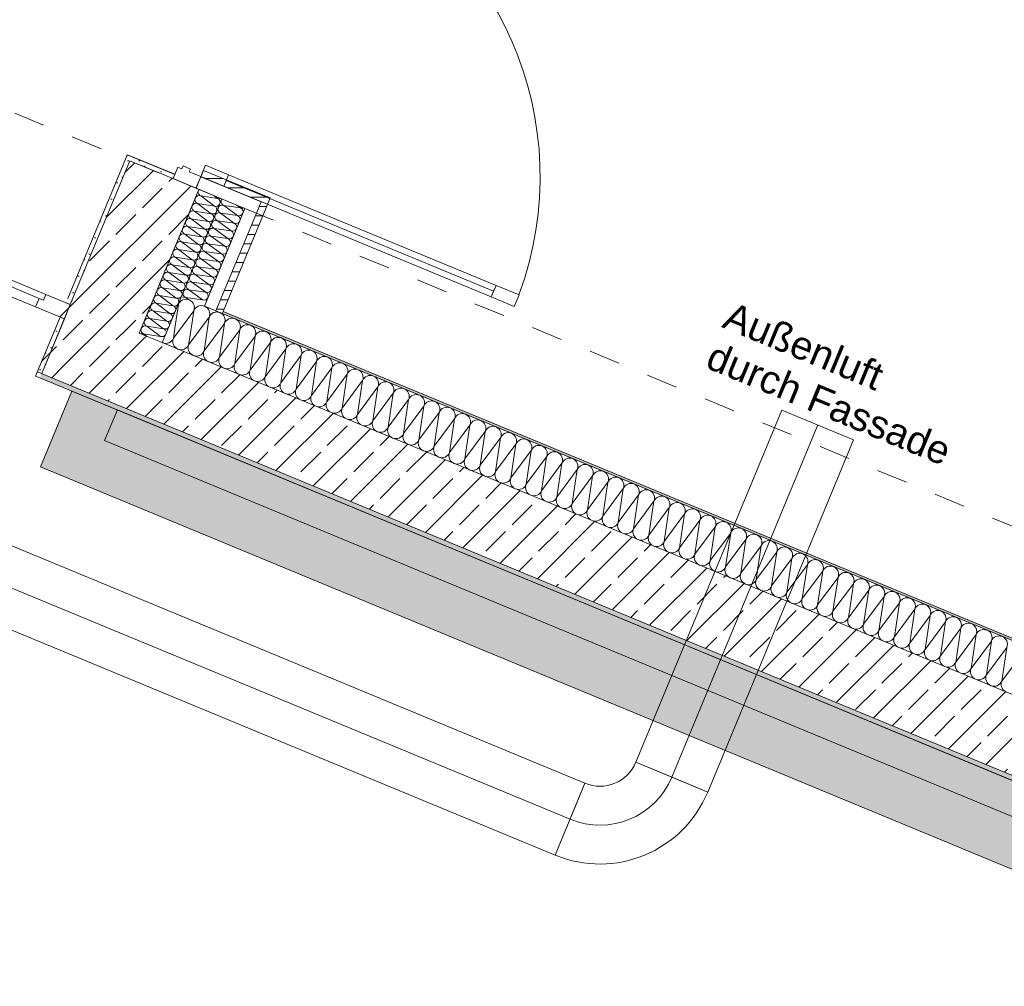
# Model space of a CAD drawing. Header units: metres. Extents: x -79 to 740, y -195 to 69.
# Tile 37 of 200: x 6.78 to 9.94, y -1.19 to 1.92. Entities that reach past the tile are written whole.
import ezdxf

# ---------------------------------------------------------------- set-up
doc = ezdxf.new("R2010")
doc.units = ezdxf.units.M
doc.header["$MEASUREMENT"] = 0
doc.linetypes.add('Strichlinie_ eng', pattern=[0.115, 0.075, -0.04])
doc.linetypes.add('STRICHPUNKT2', pattern=[12.7, 6.35, -3.175, 0, -3.175])
for name, color, linetype in [('70 Lüftung', 7, 'Continuous'), ('Neubau_10 Wand außen', 7, 'Continuous'), ('Neubau_30 Dach', 7, 'Continuous'), ('Neubau_50 Möblierung', 7, 'Continuous')]:
    doc.layers.add(name, color=color, linetype=linetype)
doc.styles.add('ERSTELLTER_STIL_3', font='arial.ttf')
pattern_1 = [(0, (0, 0), (0, 0.03), [])]
pattern_2 = [(45, (0, 0), (-0.01767767, 0.01767767), [0, -0.025])]
pattern_3 = [(45, (0, 0), (-0.0848528, 0.0848528), []), (45, (-0.04243, 0.04243), (-0.0848528, 0.0848528), [0.09, -0.03])]

# ---------------------------------------------------------------- blocks, each defined once
blk = doc.blocks.new('*X89')
at = {"layer": 'Neubau_10 Wand außen', "color": 8, "linetype": 'Continuous', "lineweight": 9}
for q in [(7.2067, 0.9058), (7.2184, 0.9098)]:
    blk.add_line((7.2281, 0.9027), q, dxfattribs=at)
for centre, start, end in [((7.2332, 0.915), 18.8291, 67.5), ((7.2332, 0.915), 247.5, 337.5), ((7.223, 0.8903), 324.6587, 337.5)]:
    blk.add_arc(centre, 0.0133, start, end, dxfattribs=at)
blk = doc.blocks.new('*X90')
at = {"layer": 'Neubau_10 Wand außen', "color": 8, "linetype": 'Continuous', "lineweight": 9}
for p, q in [((7.4652, 1.2662), (7.4211, 1.299)), ((7.4755, 1.2909), (7.4211, 1.299)), ((7.4755, 1.2909), (7.4313, 1.3236)), ((7.4857, 1.3155), (7.4313, 1.3236)), ((7.4857, 1.3155), (7.4734, 1.3246)), ((7.455, 1.2416), (7.4109, 1.2743)), ((7.4652, 1.2662), (7.4109, 1.2743)), ((7.4448, 1.217), (7.4007, 1.2497)), ((7.455, 1.2416), (7.4007, 1.2497)), ((7.4346, 1.1923), (7.3905, 1.225)), ((7.4448, 1.217), (7.3905, 1.225)), ((7.4142, 1.143), (7.3701, 1.1758)), ((7.4244, 1.1677), (7.3701, 1.1758)), ((7.4244, 1.1677), (7.3803, 1.2004)), ((7.4346, 1.1923), (7.3803, 1.2004)), ((7.404, 1.1184), (7.3598, 1.1511)), ((7.4142, 1.143), (7.3598, 1.1511)), ((7.3938, 1.0938), (7.3496, 1.1265)), ((7.404, 1.1184), (7.3496, 1.1265)), ((7.3734, 1.0445), (7.3292, 1.0772)), ((7.3836, 1.0691), (7.3292, 1.0772)), ((7.3836, 1.0691), (7.3394, 1.1019)), ((7.3938, 1.0938), (7.3394, 1.1019)), ((7.3632, 1.0199), (7.319, 1.0526)), ((7.3734, 1.0445), (7.319, 1.0526)), ((7.3186, 1.0207), (7.3088, 1.0279)), ((7.3632, 1.0199), (7.3088, 1.0279))]:
    blk.add_line(p, q, dxfattribs=at)
for centre, start, end in [((7.4364, 1.3359), 157.5, 247.5), ((7.4364, 1.3359), 141.3742, 157.5), ((7.416, 1.2866), 67.5, 157.5), ((7.4262, 1.3113), 157.5, 247.5), ((7.4262, 1.3113), 67.5, 157.5), ((7.4806, 1.3032), 247.5, 337.5), ((7.4908, 1.3278), 247.5, 291.2593), ((7.4806, 1.3032), 337.5, 67.5), ((7.4058, 1.262), 157.5, 247.5), ((7.4058, 1.262), 67.5, 157.5), ((7.416, 1.2866), 157.5, 247.5), ((7.4704, 1.2785), 247.5, 337.5), ((7.4601, 1.2539), 337.5, 67.5), ((7.4704, 1.2785), 337.5, 67.5), ((7.3956, 1.2374), 157.5, 247.5), ((7.3956, 1.2374), 67.5, 157.5), ((7.4601, 1.2539), 247.5, 337.5), ((7.4499, 1.2293), 337.5, 67.5), ((7.3854, 1.2127), 157.5, 247.5), ((7.3854, 1.2127), 67.5, 157.5), ((7.4499, 1.2293), 247.5, 337.5), ((7.4397, 1.2046), 337.5, 67.5), ((7.365, 1.1635), 67.5, 157.5), ((7.3752, 1.1881), 157.5, 247.5), ((7.3752, 1.1881), 67.5, 157.5), ((7.4295, 1.18), 247.5, 337.5), ((7.4397, 1.2046), 247.5, 337.5), ((7.4295, 1.18), 337.5, 67.5), ((7.3547, 1.1388), 157.5, 247.5), ((7.3547, 1.1388), 67.5, 157.5), ((7.365, 1.1635), 157.5, 247.5), ((7.4193, 1.1554), 247.5, 337.5), ((7.4091, 1.1307), 337.5, 67.5), ((7.4193, 1.1554), 337.5, 67.5), ((7.3445, 1.1142), 157.5, 247.5), ((7.3445, 1.1142), 67.5, 157.5), ((7.4091, 1.1307), 247.5, 337.5), ((7.3989, 1.1061), 337.5, 67.5), ((7.3241, 1.0649), 67.5, 157.5), ((7.3343, 1.0895), 157.5, 247.5), ((7.3343, 1.0895), 67.5, 157.5), ((7.3887, 1.0814), 247.5, 337.5), ((7.3989, 1.1061), 247.5, 337.5), ((7.3887, 1.0814), 337.5, 67.5), ((7.3139, 1.0403), 157.5, 247.5), ((7.3139, 1.0403), 67.5, 157.5), ((7.3241, 1.0649), 157.5, 247.5), ((7.3785, 1.0568), 247.5, 337.5), ((7.3683, 1.0322), 337.5, 67.5), ((7.3785, 1.0568), 337.5, 67.5), ((7.3037, 1.0156), 67.5, 106.445), ((7.3683, 1.0322), 247.5, 337.5), ((7.3581, 1.0075), 324.6586, 337.5)]:
    blk.add_arc(centre, 0.0133, start, end, dxfattribs=at)
blk = doc.blocks.new('*X92')
at = {"layer": 'Neubau_10 Wand außen', "color": 8, "linetype": 'Continuous', "lineweight": 9}
for p, q in [((7.3913, 1.2968), (7.3472, 1.3296)), ((7.4015, 1.3215), (7.3472, 1.3296)), ((7.4015, 1.3215), (7.3574, 1.3542)), ((7.4117, 1.3461), (7.3574, 1.3542)), ((7.4117, 1.3461), (7.3995, 1.3552)), ((7.3811, 1.2722), (7.337, 1.3049)), ((7.3913, 1.2968), (7.337, 1.3049)), ((7.3709, 1.2476), (7.3268, 1.2803)), ((7.3811, 1.2722), (7.3268, 1.2803)), ((7.3607, 1.2229), (7.3166, 1.2557)), ((7.3709, 1.2476), (7.3166, 1.2557)), ((7.3403, 1.1737), (7.2961, 1.2064)), ((7.3505, 1.1983), (7.2961, 1.2064)), ((7.3505, 1.1983), (7.3063, 1.231)), ((7.3607, 1.2229), (7.3063, 1.231)), ((7.3301, 1.149), (7.2859, 1.1817)), ((7.3403, 1.1737), (7.2859, 1.1817)), ((7.3199, 1.1244), (7.2757, 1.1571)), ((7.3301, 1.149), (7.2757, 1.1571)), ((7.2995, 1.0751), (7.2553, 1.1078)), ((7.3097, 1.0997), (7.2553, 1.1078)), ((7.3097, 1.0997), (7.2655, 1.1325)), ((7.3199, 1.1244), (7.2655, 1.1325)), ((7.2893, 1.0505), (7.2451, 1.0832)), ((7.2995, 1.0751), (7.2451, 1.0832)), ((7.2791, 1.0258), (7.2349, 1.0586)), ((7.2893, 1.0505), (7.2349, 1.0586)), ((7.2689, 1.0012), (7.2247, 1.0339)), ((7.2791, 1.0258), (7.2247, 1.0339)), ((7.2485, 0.9519), (7.2043, 0.9847)), ((7.2587, 0.9766), (7.2043, 0.9847)), ((7.2587, 0.9766), (7.2145, 1.0093)), ((7.2689, 1.0012), (7.2145, 1.0093)), ((7.2383, 0.9273), (7.1941, 0.96)), ((7.2485, 0.9519), (7.1941, 0.96)), ((7.2184, 0.9098), (7.1839, 0.9354)), ((7.2383, 0.9273), (7.1839, 0.9354)), ((7.1835, 0.9035), (7.1737, 0.9107)), ((7.2067, 0.9058), (7.1737, 0.9107))]:
    blk.add_line(p, q, dxfattribs=at)
for centre, start, end in [((7.3625, 1.3665), 157.5, 247.5), ((7.3625, 1.3665), 141.3742, 157.5), ((7.3421, 1.3172), 67.5, 157.5), ((7.3523, 1.3419), 157.5, 247.5), ((7.3523, 1.3419), 67.5, 157.5), ((7.4066, 1.3338), 247.5, 337.5), ((7.4169, 1.3584), 247.5, 291.2593), ((7.4066, 1.3338), 337.5, 67.5), ((7.3319, 1.2926), 157.5, 247.5), ((7.3319, 1.2926), 67.5, 157.5), ((7.3421, 1.3172), 157.5, 247.5), ((7.3964, 1.3092), 247.5, 337.5), ((7.3862, 1.2845), 337.5, 67.5), ((7.3964, 1.3092), 337.5, 67.5), ((7.3217, 1.268), 157.5, 247.5), ((7.3217, 1.268), 67.5, 157.5), ((7.3862, 1.2845), 247.5, 337.5), ((7.376, 1.2599), 337.5, 67.5), ((7.3115, 1.2433), 157.5, 247.5), ((7.3115, 1.2433), 67.5, 157.5), ((7.376, 1.2599), 247.5, 337.5), ((7.3658, 1.2352), 337.5, 67.5), ((7.291, 1.1941), 67.5, 157.5), ((7.3012, 1.2187), 157.5, 247.5), ((7.3012, 1.2187), 67.5, 157.5), ((7.3556, 1.2106), 247.5, 337.5), ((7.3658, 1.2352), 247.5, 337.5), ((7.3556, 1.2106), 337.5, 67.5), ((7.2808, 1.1694), 157.5, 247.5), ((7.2808, 1.1694), 67.5, 157.5), ((7.291, 1.1941), 157.5, 247.5), ((7.3454, 1.186), 247.5, 337.5), ((7.3352, 1.1613), 337.5, 67.5), ((7.3454, 1.186), 337.5, 67.5), ((7.2706, 1.1448), 157.5, 247.5), ((7.2706, 1.1448), 67.5, 157.5), ((7.3352, 1.1613), 247.5, 337.5), ((7.325, 1.1367), 337.5, 67.5), ((7.2502, 1.0955), 67.5, 157.5), ((7.2604, 1.1202), 157.5, 247.5), ((7.2604, 1.1202), 67.5, 157.5), ((7.325, 1.1367), 247.5, 337.5), ((7.3148, 1.1121), 337.5, 67.5), ((7.24, 1.0709), 157.5, 247.5), ((7.24, 1.0709), 67.5, 157.5), ((7.2502, 1.0955), 157.5, 247.5), ((7.3046, 1.0874), 247.5, 337.5), ((7.3148, 1.1121), 247.5, 337.5), ((7.3046, 1.0874), 337.5, 67.5), ((7.2298, 1.0462), 157.5, 247.5), ((7.2298, 1.0462), 67.5, 157.5), ((7.2944, 1.0628), 247.5, 337.5), ((7.2842, 1.0382), 337.5, 67.5), ((7.2944, 1.0628), 337.5, 67.5), ((7.2196, 1.0216), 157.5, 247.5), ((7.2196, 1.0216), 67.5, 157.5), ((7.2842, 1.0382), 247.5, 337.5), ((7.274, 1.0135), 337.5, 67.5), ((7.1992, 0.9723), 67.5, 157.5), ((7.2094, 0.997), 157.5, 247.5), ((7.2094, 0.997), 67.5, 157.5), ((7.2638, 0.9889), 247.5, 337.5), ((7.274, 1.0135), 247.5, 337.5), ((7.2638, 0.9889), 337.5, 67.5), ((7.189, 0.9477), 157.5, 247.5), ((7.189, 0.9477), 67.5, 157.5), ((7.1992, 0.9723), 157.5, 247.5), ((7.2536, 0.9642), 247.5, 337.5), ((7.2434, 0.9396), 337.5, 67.5), ((7.2536, 0.9642), 337.5, 67.5), ((7.1788, 0.9231), 157.5, 247.5), ((7.1788, 0.9231), 67.5, 157.5), ((7.2434, 0.9396), 247.5, 337.5), ((7.2332, 0.915), 18.8291, 67.5), ((7.1686, 0.8984), 67.5, 106.4453)]:
    blk.add_arc(centre, 0.0133, start, end, dxfattribs=at)
blk = doc.blocks.new('Glastür 2-Fl 27')
at = {"layer": 'Neubau_10 Wand außen', "color": 7, "linetype": 'Continuous', "lineweight": 13}
for p, q in [((-1.09, 1.09), (-1.09, 1.01)), ((-1.05, 1.09), (-1.09, 1.09)), ((-1.05, 1.01), (-1.05, 1.09)), ((1.05, 1.01), (1.05, 1.09)), ((1.05, 1.09), (1.09, 1.09)), ((1.09, 1.09), (1.09, 1.01)), ((-1.09, 1.01), (-1.05, 1.01)), ((-1.07, 1.01), (-1.07, 0.08)), ((1.09, 1.01), (1.05, 1.01)), ((1.07, 1.01), (1.07, 0.08)), ((-1.13, 0.232), (-1.068, 0.232)), ((-1.068, 0), (-1.068, 0.232)), ((1.13, 0.232), (1.068, 0.232)), ((1.068, 0), (1.068, 0.232)), ((-1.05, 0.08), (-1.09, 0.08)), ((-1.09, 0.08), (-1.09, 0)), ((-1.05, 0), (-1.05, 0.08)), ((1.05, 0), (1.05, 0.08)), ((1.05, 0.08), (1.09, 0.08)), ((1.09, 0.08), (1.09, 0)), ((-1.13, -0.08), (-1.13, 0)), ((-1.13, 0), (-1.09, 0)), ((-1.13, -0.08), (-1.13, 0)), ((-1.13, -0.08), (-1.13, 0)), ((-1.09, 0), (-1.09, -0.04)), ((-1.09, 0), (-1.05, 0)), ((1.09, 0), (1.05, 0)), ((1.09, -0.04), (1.09, 0)), ((1.09, 0), (1.13, 0)), ((1.13, 0), (1.13, -0.08)), ((1.13, -0.08), (1.13, 0)), ((1.13, -0.08), (1.13, 0)), ((-1.08, -0.04), (-1.09, -0.04)), ((-1.08, -0.0654), (-1.08, -0.04)), ((1.09, -0.04), (1.08, -0.04)), ((1.08, -0.04), (1.08, -0.0654)), ((-1.09, -0.08), (-1.13, -0.08)), ((-1.115, -0.08), (-1.115, -0.245)), ((-1.09, -0.0654), (-1.09, -0.08)), ((-1.09, -0.0654), (-1.08, -0.0654)), ((1.08, -0.0654), (1.09, -0.0654)), ((1.09, -0.08), (1.09, -0.0654)), ((1.13, -0.08), (1.09, -0.08)), ((1.115, -0.08), (1.115, -0.245)), ((-1.13, -0.245), (-1.115, -0.245)), ((1.13, -0.245), (1.115, -0.245))]:
    blk.add_line(p, q, dxfattribs=at)
at = {"layer": 'Neubau_10 Wand außen', "color": 7, "linetype": 'Continuous', "lineweight": 13, "flags": 128}
for points in [[(-1.09, 1.01), (-1.09, 0.08), (-1.07, 0.08), (-1.07, 1.01)], [(-1.07, 1.01), (-1.07, 0.08), (-1.05, 0.08), (-1.05, 1.01)], [(1.07, 1.01), (1.07, 0.08), (1.05, 0.08), (1.05, 1.01)], [(1.09, 1.01), (1.09, 0.08), (1.07, 0.08), (1.07, 1.01)]]:
    blk.add_lwpolyline(points, close=True, dxfattribs=at)
at = {"layer": 'Neubau_10 Wand außen', "color": 7, "linetype": 'Continuous', "lineweight": 9}
for centre, start, end in [((-1.09, 0), 0, 87.8969), ((1.09, 0), 92.1031, 180)]:
    blk.add_arc(centre, 1.09, start, end, dxfattribs=at)
blk = doc.blocks.new('*X140')
at = {"layer": 'Neubau_10 Wand außen', "color": 8, "linetype": 'Continuous', "lineweight": 9}
blk.add_arc((7.4092, 0.9543), 0.0267, 67.8267, 99.7754, dxfattribs=at)
blk = doc.blocks.new('*X141')
at = {"layer": 'Neubau_10 Wand außen', "color": 8, "linetype": 'Continuous', "lineweight": 9}
for p, q in [((7.3701, 0.9994), (7.3692, 0.9996)), ((7.3747, 0.9969), (7.3701, 0.9994)), ((7.3788, 0.9936), (7.3747, 0.9969)), ((7.3821, 0.9895), (7.3788, 0.9936)), ((7.3846, 0.9849), (7.3821, 0.9895)), ((7.3861, 0.9799), (7.3846, 0.9849)), ((7.3854, 0.9673), (7.3861, 0.9695)), ((7.3866, 0.9747), (7.3861, 0.9799)), ((7.3861, 0.9695), (7.3866, 0.9747)), ((7.387, 0.9691), (7.3862, 0.9676)), ((7.3903, 0.9732), (7.387, 0.9691)), ((7.3944, 0.9765), (7.3903, 0.9732)), ((7.399, 0.9789), (7.3944, 0.9765)), ((7.404, 0.9805), (7.399, 0.9789)), ((7.4046, 0.9805), (7.404, 0.9805))]:
    blk.add_line(p, q, dxfattribs=at)
blk = doc.blocks.new('*X142')
at = {"layer": 'Neubau_10 Wand außen', "color": 8, "linetype": 'Continuous', "lineweight": 9}
for p, q in [((7.286, 1.0053), (7.2747, 0.9292)), ((7.286, 1.0053), (7.2838, 1.0023)), ((7.3353, 0.9849), (7.3006, 0.9382)), ((7.3353, 0.9849), (7.3298, 0.9482))]:
    blk.add_line(p, q, dxfattribs=at)
for centre, start, end in [((7.3106, 0.9951), 67.5, 157.5), ((7.3106, 0.9951), 337.5, 67.5), ((7.2614, 1.0155), 337.5, 352.4813), ((7.3599, 0.9747), 69.4478, 157.5)]:
    blk.add_arc(centre, 0.0267, start, end, dxfattribs=at)
blk = doc.blocks.new('*X145')
at = {"layer": 'Neubau_10 Wand außen', "color": 8, "linetype": 'Continuous', "lineweight": 9}
for p, q in [((7.3846, 0.9645), (7.3191, 0.8762)), ((7.3846, 0.9645), (7.3684, 0.8558)), ((7.4338, 0.9441), (7.3684, 0.8558)), ((7.4338, 0.9441), (7.4176, 0.8353)), ((7.4831, 0.9237), (7.4176, 0.8353)), ((7.4831, 0.9237), (7.4669, 0.8149)), ((7.5324, 0.9033), (7.4669, 0.8149)), ((7.5324, 0.9033), (7.5162, 0.7945)), ((7.3196, 0.8799), (7.3191, 0.8762)), ((7.5816, 0.8829), (7.5162, 0.7945)), ((7.5816, 0.8829), (7.5655, 0.7741)), ((7.6309, 0.8625), (7.5655, 0.7741)), ((7.6309, 0.8625), (7.6147, 0.7537)), ((7.6802, 0.8421), (7.6147, 0.7537)), ((7.6802, 0.8421), (7.664, 0.7333)), ((7.7295, 0.8216), (7.664, 0.7333)), ((7.7295, 0.8216), (7.7133, 0.7129)), ((7.7787, 0.8012), (7.7133, 0.7129)), ((7.7787, 0.8012), (7.7626, 0.6925)), ((7.828, 0.7808), (7.7626, 0.6925)), ((7.828, 0.7808), (7.8118, 0.6721)), ((7.8773, 0.7604), (7.8118, 0.6721)), ((7.8773, 0.7604), (7.8611, 0.6517)), ((7.9266, 0.74), (7.8611, 0.6517)), ((7.9266, 0.74), (7.9104, 0.6313)), ((7.9758, 0.7196), (7.9104, 0.6313)), ((7.9758, 0.7196), (7.9597, 0.6108)), ((8.0251, 0.6992), (7.9597, 0.6108)), ((8.0251, 0.6992), (8.0089, 0.5904)), ((8.0744, 0.6788), (8.0089, 0.5904)), ((8.0744, 0.6788), (8.0582, 0.57)), ((8.1237, 0.6584), (8.0582, 0.57)), ((8.1237, 0.6584), (8.1075, 0.5496)), ((8.1729, 0.638), (8.1075, 0.5496)), ((8.1729, 0.638), (8.1567, 0.5292)), ((8.2222, 0.6175), (8.1567, 0.5292)), ((8.2222, 0.6175), (8.206, 0.5088)), ((8.2715, 0.5971), (8.206, 0.5088)), ((8.2715, 0.5971), (8.2553, 0.4884)), ((8.3207, 0.5767), (8.2553, 0.4884)), ((8.3207, 0.5767), (8.3046, 0.468)), ((8.37, 0.5563), (8.3046, 0.468)), ((8.37, 0.5563), (8.3538, 0.4476)), ((8.4193, 0.5359), (8.3538, 0.4476)), ((8.4193, 0.5359), (8.4031, 0.4272)), ((8.4686, 0.5155), (8.4031, 0.4272)), ((8.4686, 0.5155), (8.4524, 0.4067)), ((8.5178, 0.4951), (8.4524, 0.4067)), ((8.5178, 0.4951), (8.5017, 0.3863)), ((8.5671, 0.4747), (8.5017, 0.3863)), ((8.5671, 0.4747), (8.5509, 0.3659)), ((8.6164, 0.4543), (8.5509, 0.3659)), ((8.6164, 0.4543), (8.6002, 0.3455)), ((8.6657, 0.4339), (8.6002, 0.3455)), ((8.6657, 0.4339), (8.6495, 0.3251)), ((8.7149, 0.4134), (8.6495, 0.3251)), ((8.7149, 0.4134), (8.6988, 0.3047)), ((8.7642, 0.393), (8.6988, 0.3047)), ((8.7642, 0.393), (8.748, 0.2843)), ((8.8135, 0.3726), (8.748, 0.2843)), ((8.8135, 0.3726), (8.7973, 0.2639)), ((8.8628, 0.3522), (8.7973, 0.2639)), ((8.8628, 0.3522), (8.8466, 0.2435)), ((8.912, 0.3318), (8.8466, 0.2435)), ((8.912, 0.3318), (8.8958, 0.2231)), ((8.9613, 0.3114), (8.8958, 0.2231)), ((8.9613, 0.3114), (8.9451, 0.2026)), ((9.0106, 0.291), (8.9451, 0.2026)), ((9.0106, 0.291), (8.9944, 0.1822)), ((9.0599, 0.2706), (8.9944, 0.1822)), ((9.0599, 0.2706), (9.0437, 0.1618)), ((9.1091, 0.2502), (9.0437, 0.1618)), ((9.1091, 0.2502), (9.0929, 0.1414)), ((9.1584, 0.2298), (9.0929, 0.1414)), ((9.1584, 0.2298), (9.1422, 0.121)), ((9.2077, 0.2093), (9.1422, 0.121)), ((9.2077, 0.2093), (9.1915, 0.1006)), ((9.2569, 0.1889), (9.1915, 0.1006)), ((9.2569, 0.1889), (9.2408, 0.0802)), ((9.3062, 0.1685), (9.2408, 0.0802)), ((9.3062, 0.1685), (9.29, 0.0598)), ((9.3555, 0.1481), (9.29, 0.0598)), ((9.3555, 0.1481), (9.3393, 0.0394)), ((9.4048, 0.1277), (9.3393, 0.0394)), ((9.4048, 0.1277), (9.3886, 0.019)), ((9.454, 0.1073), (9.3886, 0.019)), ((9.454, 0.1073), (9.4379, -0.0015)), ((9.5033, 0.0869), (9.4379, -0.0015)), ((9.5033, 0.0869), (9.4871, -0.0219)), ((9.5526, 0.0665), (9.4871, -0.0219)), ((9.5526, 0.0665), (9.5364, -0.0423)), ((9.6019, 0.0461), (9.5364, -0.0423)), ((9.6019, 0.0461), (9.5857, -0.0627)), ((9.6511, 0.0257), (9.5857, -0.0627)), ((9.6511, 0.0257), (9.635, -0.0831)), ((9.7004, 0.0053), (9.635, -0.0831)), ((9.7004, 0.0053), (9.6842, -0.1035)), ((9.7497, -0.0152), (9.6842, -0.1035)), ((9.7497, -0.0152), (9.7335, -0.1239)), ((9.799, -0.0356), (9.7335, -0.1239)), ((9.799, -0.0356), (9.7828, -0.1443)), ((9.8482, -0.056), (9.7828, -0.1443)), ((9.8482, -0.056), (9.832, -0.1647)), ((9.8975, -0.0764), (9.832, -0.1647)), ((9.8975, -0.0764), (9.8813, -0.1851)), ((9.9468, -0.0968), (9.8813, -0.1851)), ((9.9468, -0.0968), (9.9306, -0.2056)), ((9.9961, -0.1172), (9.9306, -0.2056))]:
    blk.add_line(p, q, dxfattribs=at)
for centre, start, end in [((7.4092, 0.9543), 67.8267, 150.1704), ((7.3599, 0.9747), 337.5, 344.0764), ((7.4092, 0.9543), 337.5, 67.5), ((7.4585, 0.9339), 67.5, 157.5), ((7.4585, 0.9339), 337.5, 67.5), ((7.5077, 0.9135), 67.5, 157.5), ((7.5077, 0.9135), 337.5, 67.5), ((7.557, 0.8931), 67.5, 157.5), ((7.557, 0.8931), 337.5, 67.5), ((7.6063, 0.8727), 67.5, 157.5), ((7.6063, 0.8727), 337.5, 67.5), ((7.2945, 0.8864), 322.5187, 337.5), ((7.3437, 0.866), 157.5, 247.5), ((7.3437, 0.866), 247.5, 337.5), ((7.393, 0.8456), 157.5, 247.5), ((7.6556, 0.8523), 67.5, 157.5), ((7.6556, 0.8523), 337.5, 67.5), ((7.7048, 0.8318), 67.5, 157.5), ((7.7048, 0.8318), 337.5, 67.5), ((7.393, 0.8456), 247.5, 337.5), ((7.4423, 0.8251), 157.5, 247.5), ((7.7541, 0.8114), 67.5, 157.5), ((7.7541, 0.8114), 337.5, 67.5), ((7.4423, 0.8251), 247.5, 337.5), ((7.4916, 0.8047), 157.5, 247.5), ((7.4916, 0.8047), 247.5, 337.5), ((7.5408, 0.7843), 157.5, 247.5), ((7.8034, 0.791), 67.5, 157.5), ((7.8034, 0.791), 337.5, 67.5), ((7.8526, 0.7706), 67.5, 157.5), ((7.8526, 0.7706), 337.5, 67.5), ((7.5408, 0.7843), 247.5, 337.5), ((7.5901, 0.7639), 157.5, 247.5), ((7.9019, 0.7502), 67.5, 157.5), ((7.9019, 0.7502), 337.5, 67.5), ((7.5901, 0.7639), 247.5, 337.5), ((7.6394, 0.7435), 157.5, 247.5), ((7.6394, 0.7435), 247.5, 337.5), ((7.6886, 0.7231), 157.5, 247.5), ((7.9512, 0.7298), 67.5, 157.5), ((7.9512, 0.7298), 337.5, 67.5), ((8.0005, 0.7094), 67.5, 157.5), ((8.0005, 0.7094), 337.5, 67.5), ((7.6886, 0.7231), 247.5, 337.5), ((7.7379, 0.7027), 157.5, 247.5), ((8.0497, 0.689), 67.5, 157.5), ((8.0497, 0.689), 337.5, 67.5), ((7.7379, 0.7027), 247.5, 337.5), ((7.7872, 0.6823), 157.5, 247.5), ((7.7872, 0.6823), 247.5, 337.5), ((7.8365, 0.6619), 157.5, 247.5), ((8.099, 0.6686), 67.5, 157.5), ((8.099, 0.6686), 337.5, 67.5), ((8.1483, 0.6482), 67.5, 157.5), ((8.1483, 0.6482), 337.5, 67.5), ((7.8365, 0.6619), 247.5, 337.5), ((7.8857, 0.6415), 157.5, 247.5), ((8.1976, 0.6277), 67.5, 157.5), ((8.1976, 0.6277), 337.5, 67.5), ((8.2468, 0.6073), 67.5, 157.5), ((7.8857, 0.6415), 247.5, 337.5), ((7.935, 0.621), 157.5, 247.5), ((7.935, 0.621), 247.5, 337.5), ((7.9843, 0.6006), 157.5, 247.5), ((8.2468, 0.6073), 337.5, 67.5), ((8.2961, 0.5869), 67.5, 157.5), ((8.2961, 0.5869), 337.5, 67.5), ((7.9843, 0.6006), 247.5, 337.5), ((8.0336, 0.5802), 157.5, 247.5), ((8.0336, 0.5802), 247.5, 337.5), ((8.0828, 0.5598), 157.5, 247.5), ((8.3454, 0.5665), 67.5, 157.5), ((8.3454, 0.5665), 337.5, 67.5), ((8.3947, 0.5461), 67.5, 157.5), ((8.3947, 0.5461), 337.5, 67.5), ((8.0828, 0.5598), 247.5, 337.5), ((8.1321, 0.5394), 157.5, 247.5), ((8.4439, 0.5257), 67.5, 157.5), ((8.4439, 0.5257), 337.5, 67.5), ((8.1321, 0.5394), 247.5, 337.5), ((8.1814, 0.519), 157.5, 247.5), ((8.1814, 0.519), 247.5, 337.5), ((8.2307, 0.4986), 157.5, 247.5), ((8.4932, 0.5053), 67.5, 157.5), ((8.4932, 0.5053), 337.5, 67.5), ((8.5425, 0.4849), 67.5, 157.5), ((8.5425, 0.4849), 337.5, 67.5), ((8.2307, 0.4986), 247.5, 337.5), ((8.2799, 0.4782), 157.5, 247.5), ((8.5918, 0.4645), 67.5, 157.5), ((8.5918, 0.4645), 337.5, 67.5), ((8.2799, 0.4782), 247.5, 337.5), ((8.3292, 0.4578), 157.5, 247.5), ((8.3292, 0.4578), 247.5, 337.5), ((8.3785, 0.4374), 157.5, 247.5), ((8.641, 0.4441), 67.5, 157.5), ((8.641, 0.4441), 337.5, 67.5), ((8.6903, 0.4237), 67.5, 157.5), ((8.6903, 0.4237), 337.5, 67.5), ((8.3785, 0.4374), 247.5, 337.5), ((8.4278, 0.4169), 157.5, 247.5), ((8.7396, 0.4032), 67.5, 157.5), ((8.7396, 0.4032), 337.5, 67.5), ((8.4278, 0.4169), 247.5, 337.5), ((8.477, 0.3965), 157.5, 247.5), ((8.477, 0.3965), 247.5, 337.5), ((8.5263, 0.3761), 157.5, 247.5), ((8.7888, 0.3828), 67.5, 157.5), ((8.7888, 0.3828), 337.5, 67.5), ((8.8381, 0.3624), 67.5, 157.5), ((8.8381, 0.3624), 337.5, 67.5), ((8.5263, 0.3761), 247.5, 337.5), ((8.5756, 0.3557), 157.5, 247.5), ((8.8874, 0.342), 67.5, 157.5), ((8.8874, 0.342), 337.5, 67.5), ((8.9367, 0.3216), 67.5, 157.5), ((8.5756, 0.3557), 247.5, 337.5), ((8.6248, 0.3353), 157.5, 247.5), ((8.6248, 0.3353), 247.5, 337.5), ((8.6741, 0.3149), 157.5, 247.5), ((8.9367, 0.3216), 337.5, 67.5), ((8.9859, 0.3012), 67.5, 157.5), ((8.9859, 0.3012), 337.5, 67.5), ((8.6741, 0.3149), 247.5, 337.5), ((8.7234, 0.2945), 157.5, 247.5), ((9.0352, 0.2808), 67.5, 157.5), ((9.0352, 0.2808), 337.5, 67.5), ((9.0845, 0.2604), 67.5, 157.5), ((9.0845, 0.2604), 337.5, 67.5), ((8.7234, 0.2945), 247.5, 337.5), ((8.7727, 0.2741), 157.5, 247.5), ((8.7727, 0.2741), 247.5, 337.5), ((8.8219, 0.2537), 157.5, 247.5), ((9.1338, 0.24), 67.5, 157.5), ((9.1338, 0.24), 337.5, 67.5), ((8.8219, 0.2537), 247.5, 337.5), ((8.8712, 0.2333), 157.5, 247.5), ((8.8712, 0.2333), 247.5, 337.5), ((8.9205, 0.2129), 157.5, 247.5), ((9.183, 0.2196), 67.5, 157.5), ((9.183, 0.2196), 337.5, 67.5), ((9.2323, 0.1991), 67.5, 157.5), ((9.2323, 0.1991), 337.5, 67.5), ((8.9205, 0.2129), 247.5, 337.5), ((8.9698, 0.1924), 157.5, 247.5), ((9.2816, 0.1787), 67.5, 157.5), ((9.2816, 0.1787), 337.5, 67.5), ((8.9698, 0.1924), 247.5, 337.5), ((9.019, 0.172), 157.5, 247.5), ((9.019, 0.172), 247.5, 337.5), ((9.0683, 0.1516), 157.5, 247.5), ((9.3309, 0.1583), 67.5, 157.5), ((9.3309, 0.1583), 337.5, 67.5), ((9.3801, 0.1379), 67.5, 157.5), ((9.3801, 0.1379), 337.5, 67.5), ((9.0683, 0.1516), 247.5, 337.5), ((9.1176, 0.1312), 157.5, 247.5), ((9.4294, 0.1175), 67.5, 157.5), ((9.4294, 0.1175), 337.5, 67.5), ((9.1176, 0.1312), 247.5, 337.5), ((9.1669, 0.1108), 157.5, 247.5), ((9.1669, 0.1108), 247.5, 337.5), ((9.2161, 0.0904), 157.5, 247.5), ((9.4787, 0.0971), 67.5, 157.5), ((9.4787, 0.0971), 337.5, 67.5), ((9.528, 0.0767), 67.5, 157.5), ((9.528, 0.0767), 337.5, 67.5), ((9.2161, 0.0904), 247.5, 337.5), ((9.2654, 0.07), 157.5, 247.5), ((9.5772, 0.0563), 67.5, 157.5), ((9.5772, 0.0563), 337.5, 67.5), ((9.2654, 0.07), 247.5, 337.5), ((9.3147, 0.0496), 157.5, 247.5), ((9.3147, 0.0496), 247.5, 337.5), ((9.3639, 0.0292), 157.5, 247.5), ((9.6265, 0.0359), 67.5, 157.5), ((9.6265, 0.0359), 337.5, 67.5), ((9.6758, 0.0155), 67.5, 157.5), ((9.6758, 0.0155), 337.5, 67.5), ((9.3639, 0.0292), 247.5, 337.5), ((9.4132, 0.0088), 157.5, 247.5), ((9.725, -0.005), 67.5, 157.5), ((9.725, -0.005), 337.5, 67.5), ((9.7743, -0.0254), 67.5, 157.5), ((9.4132, 0.0088), 247.5, 337.5), ((9.4625, -0.0117), 157.5, 247.5), ((9.4625, -0.0117), 247.5, 337.5), ((9.5118, -0.0321), 157.5, 247.5), ((9.7743, -0.0254), 337.5, 67.5), ((9.8236, -0.0458), 67.5, 157.5), ((9.8236, -0.0458), 337.5, 67.5), ((9.5118, -0.0321), 247.5, 337.5), ((9.561, -0.0525), 157.5, 247.5), ((9.561, -0.0525), 247.5, 337.5), ((9.6103, -0.0729), 157.5, 247.5), ((9.8729, -0.0662), 67.5, 157.5), ((9.8729, -0.0662), 337.5, 67.5), ((9.9221, -0.0866), 67.5, 157.5), ((9.9221, -0.0866), 337.5, 67.5), ((9.6103, -0.0729), 247.5, 337.5), ((9.6596, -0.0933), 157.5, 247.5), ((9.6596, -0.0933), 247.5, 337.5), ((9.7089, -0.1137), 157.5, 247.5), ((9.7089, -0.1137), 247.5, 337.5), ((9.7581, -0.1341), 157.5, 247.5), ((9.7581, -0.1341), 247.5, 337.5), ((9.8074, -0.1545), 157.5, 247.5), ((9.8074, -0.1545), 247.5, 337.5), ((9.8567, -0.1749), 157.5, 247.5), ((9.8567, -0.1749), 247.5, 337.5), ((9.906, -0.1953), 157.5, 247.5), ((9.906, -0.1953), 247.5, 337.5), ((9.9552, -0.2158), 157.5, 247.5)]:
    blk.add_arc(centre, 0.0267, start, end, dxfattribs=at)
blk = doc.blocks.new('*X146')
at = {"layer": 'Neubau_10 Wand außen', "color": 8, "linetype": 'Continuous', "lineweight": 9}
for p, q in [((7.3006, 0.9382), (7.2698, 0.8966)), ((7.2747, 0.9292), (7.2698, 0.8966)), ((7.3298, 0.9482), (7.3196, 0.8799)), ((7.26, 0.8846), (7.264, 0.8879)), ((7.264, 0.8879), (7.2674, 0.892)), ((7.2674, 0.892), (7.2698, 0.8966)), ((7.2683, 0.8916), (7.2678, 0.8864)), ((7.2678, 0.8864), (7.2683, 0.8812)), ((7.2698, 0.8966), (7.2683, 0.8916)), ((7.2342, 0.8826), (7.235, 0.8821)), ((7.235, 0.8821), (7.24, 0.8806)), ((7.24, 0.8806), (7.2452, 0.8801)), ((7.2452, 0.8801), (7.2504, 0.8806)), ((7.2504, 0.8806), (7.2554, 0.8821)), ((7.2554, 0.8821), (7.26, 0.8846)), ((7.2683, 0.8812), (7.2698, 0.8762)), ((7.2698, 0.8762), (7.2723, 0.8716)), ((7.2723, 0.8716), (7.2756, 0.8675)), ((7.2756, 0.8675), (7.2796, 0.8642)), ((7.2796, 0.8642), (7.2843, 0.8617)), ((7.2843, 0.8617), (7.2893, 0.8602)), ((7.2893, 0.8602), (7.2945, 0.8597)), ((7.2945, 0.8597), (7.2997, 0.8602)), ((7.2997, 0.8602), (7.3047, 0.8617)), ((7.3047, 0.8617), (7.3093, 0.8642)), ((7.3093, 0.8642), (7.3133, 0.8675)), ((7.3133, 0.8675), (7.3158, 0.8705))]:
    blk.add_line(p, q, dxfattribs=at)
blk = doc.blocks.new('Tür Ol 1-Fl 1S 27_2')
at = {"layer": 'Neubau_10 Wand außen', "color": 7, "linetype": 'Continuous', "lineweight": 13}
for p, q in [((0.67, 0), (0.67, 0.83)), ((-0.755, 0.015), (-0.755, 0)), ((-0.67, 0), (-0.755, 0)), ((-0.755, 0), (-0.755, -0.05)), ((-0.755, 0), (-0.755, -0.05)), ((-0.755, 0), (-0.755, -0.05)), ((-0.245, 0), (-0.67, 0)), ((-0.67, -0.02), (-0.67, 0)), ((-0.16, 0), (-0.245, 0)), ((-0.245, 0), (-0.245, -0.02)), ((-0.16, -0.02), (-0.16, 0)), ((0.67, -0.02), (0.67, 0)), ((0.67, 0), (0.755, 0)), ((0.755, 0.015), (0.755, 0)), ((0.755, 0), (0.755, -0.05)), ((0.755, 0), (0.755, -0.05)), ((0.755, 0), (0.755, -0.05)), ((-0.655, -0.02), (-0.67, -0.02)), ((-0.655, -0.05), (-0.655, -0.02)), ((-0.26, -0.02), (-0.655, -0.02)), ((-0.245, -0.02), (-0.26, -0.02)), ((-0.26, -0.02), (-0.26, -0.05)), ((-0.145, -0.02), (-0.16, -0.02)), ((-0.145, -0.05), (-0.145, -0.02)), ((0.655, -0.05), (0.655, -0.02)), ((0.655, -0.02), (0.67, -0.02)), ((-0.755, -0.05), (-0.655, -0.05)), ((-0.74, -0.05), (-0.74, -0.255)), ((-0.655, -0.05), (-0.26, -0.05)), ((-0.26, -0.05), (-0.145, -0.05)), ((0.755, -0.05), (0.655, -0.05)), ((0.74, -0.05), (0.74, -0.255)), ((-0.755, -0.255), (-0.74, -0.255)), ((0.755, -0.255), (0.74, -0.255))]:
    blk.add_line(p, q, dxfattribs=at)
at = {"layer": 'Neubau_10 Wand außen', "color": 7, "linetype": 'Continuous', "lineweight": 9}
blk.add_arc((0.67, 0), 0.83, 90, 180, dxfattribs=at)

msp = doc.modelspace()

# ---------------------------------------------------------------- hatches: boundary and pattern name
at = {"layer": 'Neubau_10 Wand außen', "linetype": 'Continuous', "lineweight": 0, "true_color": 0x000000}
h = msp.add_hatch(dxfattribs=at)
h.set_pattern_fill('Gips_0001', color=18, style=0, pattern_type=2)
h.set_pattern_definition(pattern_2)
h.paths.add_polyline_path([(7.116, 1.4726), (6.9304, 1.0245), (6.9442, 1.0188), (7.1298, 1.4669)])
h = msp.add_hatch(dxfattribs=at)
h.set_pattern_fill('Beton_Stahlbeton_0001', color=18, style=0, pattern_type=2)
h.set_pattern_definition(pattern_3)
h.paths.add_polyline_path([(6.9385, 1.005), (7.1602, 0.9131), (7.3516, 1.375), (7.3423, 1.3789), (7.2684, 1.4095), (7.1298, 1.4669)])
h = msp.add_hatch(dxfattribs=at)
h.set_pattern_fill('Gips_0001', color=18, style=0, pattern_type=2)
h.set_pattern_definition(pattern_2)
h.paths.add_polyline_path([(7.116, 1.4726), (7.1298, 1.4669), (7.2684, 1.4095), (7.2742, 1.4233), (7.1217, 1.4865)])
at = {"layer": 'Neubau_10 Wand außen', "linetype": 'Continuous', "lineweight": 9}
h = msp.add_hatch(dxfattribs=at)
h.set_pattern_fill('Holzwerkstoff_Sperrholz__D2', color=8, style=0, pattern_type=2)
h.set_pattern_definition(pattern_1)
h.paths.add_polyline_path([(7.5804, 1.3474), (7.3661, 1.4362), (7.3576, 1.4158), (7.5517, 1.3355), (7.5363, 1.2985), (7.5567, 1.2901)])
h = msp.add_hatch(dxfattribs=at)
h.set_pattern_fill('Holzwerkstoff_Sperrholz__D2', color=8, style=0, pattern_type=2)
h.set_pattern_definition(pattern_1)
h.paths.add_polyline_path([(7.5363, 1.2985), (7.4062, 0.9844), (7.4193, 0.979), (7.4292, 0.9824), (7.5567, 1.2901)])
at = {"layer": 'Neubau_10 Wand außen', "linetype": 'Continuous', "lineweight": 0, "true_color": 0x000000}
h = msp.add_hatch(dxfattribs=at)
h.set_pattern_fill('Gips_0001', color=18, style=0, pattern_type=2)
h.set_pattern_definition(pattern_2)
h.paths.add_polyline_path([(6.9304, 1.0245), (6.9246, 1.0107), (6.9385, 1.005), (6.9442, 1.0188)])
h = msp.add_hatch(dxfattribs=at)
h.set_pattern_fill('Beton_Stahlbeton_0001', color=18, style=0, pattern_type=2)
h.set_pattern_definition(pattern_3)
h.paths.add_polyline_path([(6.9246, 1.0107), (6.8328, 0.789), (6.8467, 0.7832), (6.9385, 1.005)])
h = msp.add_hatch(dxfattribs=at)
h.set_pattern_fill('Beton_Stahlbeton_0001', color=18, style=0, pattern_type=2)
h.set_pattern_definition(pattern_3)
h.paths.add_polyline_path([(6.9385, 1.005), (6.8467, 0.7832), (6.8485, 0.7825), (7.149, 0.8859), (7.1602, 0.9131)])
at = {"layer": 'Neubau_10 Wand außen', "linetype": 'Continuous', "lineweight": 9}
h = msp.add_hatch(dxfattribs=at)
h.set_pattern_fill('Holzwerkstoff_Sperrholz__D2', color=8, style=0, pattern_type=2)
h.set_pattern_definition(pattern_1)
h.paths.add_polyline_path([(7.4292, 0.9824), (7.4193, 0.979), (7.4266, 0.976)])
at = {"layer": 'Neubau_10 Wand außen', "linetype": 'Continuous', "lineweight": 0, "true_color": 0x000000}
h = msp.add_hatch(dxfattribs=at)
h.set_pattern_fill('Mörtel_0001', color=18, style=0, pattern_type=2)
h.set_pattern_definition([(45, (0, 0.175), (-0.05568466, 0.05568466), [0, -0.0525, 0, -0.07875]), (110, (0.175, 0.175), (0.0740008, 0.0269341), [0, -0.0385, 0, -0.0665])])
h.paths.add_polyline_path([(7.4266, 0.976), (12.1042, -0.9616), (12.1068, -0.9551), (7.4292, 0.9824)])
h = msp.add_hatch(dxfattribs=at)
h.set_pattern_fill('Gips_0001', color=18, style=0, pattern_type=2)
h.set_pattern_definition(pattern_2)
h.paths.add_polyline_path([(6.8409, 0.7694), (6.8467, 0.7832), (6.9194, 0.9588), (6.9055, 0.9645), (6.8271, 0.7751)])
h = msp.add_hatch(dxfattribs=at)
h.set_pattern_fill('Beton_Stahlbeton_0001', color=18, style=0, pattern_type=2)
h.set_pattern_definition(pattern_3)
h.paths.add_polyline_path([(7.149, 0.8859), (6.8485, 0.7825), (7.0684, 0.6914)])
h = msp.add_hatch(dxfattribs=at)
h.set_pattern_fill('Beton_Stahlbeton_0001', color=18, style=0, pattern_type=2)
h.set_pattern_definition(pattern_3)
h.paths.add_polyline_path([(7.0684, 0.6914), (11.5815, -1.178), (11.6734, -0.9563), (7.1909, 0.9004), (7.149, 0.8859)])
h = msp.add_hatch(dxfattribs=at)
h.set_pattern_fill('Beton_Stahlbeton_0001', color=18, style=0, pattern_type=2)
h.set_pattern_definition(pattern_3)
h.paths.add_polyline_path([(7.1602, 0.9131), (7.149, 0.8859), (7.1909, 0.9004)])
h = msp.add_hatch(dxfattribs=at)
h.set_pattern_fill('Gips_0001', color=18, style=0, pattern_type=2)
h.set_pattern_definition(pattern_2)
h.paths.add_polyline_path([(6.8271, 0.7751), (6.846, 0.7816), (6.8467, 0.7832), (6.8328, 0.789)])
h = msp.add_hatch(dxfattribs=at)
h.set_pattern_fill('Gips_0001', color=18, style=0, pattern_type=2)
h.set_pattern_definition(pattern_2)
h.paths.add_polyline_path([(6.846, 0.7816), (6.8271, 0.7751), (6.8409, 0.7694)])
h = msp.add_hatch(dxfattribs=at)
h.set_pattern_fill('Gips_0001', color=18, style=0, pattern_type=2)
h.set_pattern_definition(pattern_2)
h.paths.add_polyline_path([(6.8409, 0.7694), (11.5619, -1.1862), (11.5677, -1.1723), (6.8485, 0.7825), (6.846, 0.7816)])
h = msp.add_hatch(dxfattribs=at)
h.set_pattern_fill('Gips_0001', color=18, style=0, pattern_type=2)
h.set_pattern_definition(pattern_2)
h.paths.add_polyline_path([(6.8467, 0.7832), (6.846, 0.7816), (6.8485, 0.7825)])
at = {"layer": 'Neubau_50 Möblierung', "linetype": 'Continuous', "lineweight": 0, "true_color": 0xffffff}
for points in [[(10.8367, -0.8857), (10.7358, -1.1295), (6.8428, 0.4831), (6.9437, 0.7268)], [(10.6907, -0.8253), (10.6499, -0.9239), (7.0489, 0.5678), (7.0897, 0.6663)]]:
    msp.add_hatch(color=7, dxfattribs=at).paths.add_polyline_path(points)

# ---------------------------------------------------------------- linework, layer by layer
at = {"layer": '70 Lüftung', "color": 70, "linetype": 'Continuous', "lineweight": 18, "true_color": 0x73ff00}
for p, q in [((8.5919, -0.5337), (5.5891, 0.7101)), ((9.224, 0.6657), (8.7552, -0.4661)), ((9.2917, 0.6377), (9.224, 0.6657)), ((9.3873, 0.598), (9.2917, 0.6377)), ((8.9862, -0.5617), (9.455, 0.57)), ((9.455, 0.57), (9.3873, 0.598)), ((5.4934, 0.4791), (8.4962, -0.7647)), ((8.7552, -0.4661), (8.9862, -0.5617)), ((8.8229, -0.4941), (8.7552, -0.4661)), ((8.9185, -0.5337), (8.8229, -0.4941)), ((8.5919, -0.5337), (8.4962, -0.7647)), ((8.5919, -0.5337), (8.5639, -0.6014)), ((8.9862, -0.5617), (8.9185, -0.5337)), ((8.5639, -0.6014), (8.5242, -0.697)), ((8.5242, -0.697), (8.4962, -0.7647))]:
    msp.add_line(p, q, dxfattribs=at)
at = {"layer": '70 Lüftung', "color": 70, "linetype": 'STRICHPUNKT2', "lineweight": 18, "true_color": 0x73ff00}
for p, q in [((8.8707, -0.5139), (9.3395, 0.6179)), ((8.5441, -0.6492), (5.5413, 0.5946))]:
    msp.add_line(p, q, dxfattribs=at)
at = {"layer": '70 Lüftung', "color": 70, "linetype": 'Continuous', "lineweight": 18, "true_color": 0x73ff00}
for radius in [0.125, 0.375]:
    msp.add_arc((8.6397, -0.4182), radius, 247.5, 337.5, dxfattribs=at)
at = {"layer": '70 Lüftung', "color": 70, "linetype": 'STRICHPUNKT2', "lineweight": 18, "true_color": 0x73ff00}
msp.add_arc((8.6397, -0.4182), 0.25, 247.5, 337.5, dxfattribs=at)
at = {"layer": 'Neubau_10 Wand außen', "color": 7, "linetype": 'Continuous', "lineweight": 13}
for p, q in [((7.1298, 1.4669), (6.9385, 1.005)), ((7.116, 1.4726), (7.1217, 1.4865)), ((7.2742, 1.4233), (7.1217, 1.4865)), ((7.1298, 1.4669), (7.2684, 1.4095)), ((7.2684, 1.4095), (7.2742, 1.4233)), ((7.3576, 1.4158), (7.3661, 1.4362)), ((7.3661, 1.4362), (7.5804, 1.3474)), ((7.2684, 1.4095), (7.3423, 1.3789)), ((7.3423, 1.3789), (7.3576, 1.4158)), ((7.5517, 1.3355), (7.3576, 1.4158)), ((7.1602, 0.9131), (7.3516, 1.375)), ((7.4994, 1.3138), (7.3423, 1.3789)), ((7.25, 0.9207), (7.4255, 1.3444)), ((7.5363, 1.2985), (7.5517, 1.3355)), ((7.5567, 1.2901), (7.5804, 1.3474)), ((7.3693, 0.9997), (7.4994, 1.3138)), ((7.4062, 0.9844), (7.5363, 1.2985)), ((6.9442, 1.0188), (6.9385, 1.005)), ((6.9385, 1.005), (6.8467, 0.7832)), ((6.9385, 1.005), (6.9194, 0.9588)), ((6.9385, 1.005), (6.9246, 1.0107)), ((6.9385, 1.005), (6.9246, 1.0107)), ((7.3693, 0.9997), (7.4062, 0.9844)), ((7.3693, 0.9997), (7.4062, 0.9844)), ((7.4062, 0.9844), (7.4193, 0.979)), ((7.4062, 0.9844), (7.4193, 0.979)), ((7.4266, 0.976), (7.4292, 0.9824)), ((7.4266, 0.976), (7.4292, 0.9824)), ((6.9055, 0.9645), (6.8271, 0.7751)), ((6.8467, 0.7832), (6.9194, 0.9588)), ((6.9194, 0.9588), (6.9055, 0.9645)), ((7.4193, 0.979), (7.4266, 0.976)), ((7.4193, 0.979), (7.4266, 0.976)), ((11.9563, -0.9003), (7.4266, 0.976)), ((7.2341, 0.8825), (7.25, 0.9207)), ((7.2341, 0.8825), (7.25, 0.9207)), ((7.1602, 0.9131), (7.1909, 0.9004)), ((7.1602, 0.9131), (7.1909, 0.9004)), ((7.1909, 0.9004), (7.2341, 0.8825)), ((7.1909, 0.9004), (7.2341, 0.8825)), ((11.6734, -0.9563), (7.2341, 0.8825)), ((6.8409, 0.7694), (6.8271, 0.7751)), ((6.8328, 0.789), (6.8467, 0.7832)), ((6.8328, 0.789), (6.8467, 0.7832)), ((6.8485, 0.7825), (6.8467, 0.7832)), ((6.8485, 0.7825), (6.8467, 0.7832)), ((6.8485, 0.7825), (7.0684, 0.6914)), ((6.8485, 0.7825), (7.0684, 0.6914)), ((7.0684, 0.6914), (11.5815, -1.178))]:
    msp.add_line(p, q, dxfattribs=at)
at = {"layer": 'Neubau_10 Wand außen', "color": 7, "linetype": 'Continuous', "lineweight": 13, "flags": 128}
for points in [[(7.116, 1.4726), (6.9304, 1.0245)], [(7.4292, 0.9824), (7.5567, 1.2901)], [(12.1133, -0.9578), (7.4292, 0.9824)], [(6.8271, 0.7751), (6.8409, 0.7694)], [(6.8409, 0.7694), (11.5619, -1.1862)]]:
    msp.add_lwpolyline(points, dxfattribs=at)
at = {"layer": 'Neubau_30 Dach', "color": 7, "linetype": 'Strichlinie_ eng', "lineweight": 9}
msp.add_line((13.3198, -1.0971), (-2.8915, 5.6179), dxfattribs=at)
at = {"layer": 'Neubau_50 Möblierung', "color": 7, "linetype": 'Continuous', "lineweight": 9, "flags": 128}
for points in [[(10.8367, -0.8857), (10.7358, -1.1295), (6.8428, 0.4831), (6.9437, 0.7268)], [(10.6907, -0.8253), (10.6499, -0.9239), (7.0489, 0.5678), (7.0897, 0.6663)]]:
    msp.add_lwpolyline(points, close=True, dxfattribs=at)

# ---------------------------------------------------------------- block references
at = {"layer": 'Neubau_10 Wand außen', "color": 7, "linetype": 'Continuous', "lineweight": 13, "xscale": -1}
for name, p, rotation in [('Glastür 2-Fl 27', (7.7748, 2.4229), 247.5000000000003), ('Tür Ol 1-Fl 1S 27_2', (6.241, 1.2939), 337.5000000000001)]:
    msp.add_blockref(name, p, dxfattribs=dict(at, rotation=rotation))
at = {"layer": 'Neubau_10 Wand außen', "color": 7, "lineweight": 9}
for name in ['*X92', '*X90', '*X142', '*X145', '*X141', '*X140', '*X89', '*X146']:
    msp.add_blockref(name, (0, 0), dxfattribs=at)

# ---------------------------------------------------------------- texts
at = {"layer": '70 Lüftung', "color": 7, "linetype": 'Continuous', "lineweight": 9, "insert": (9.0627, 1.0164), "char_height": 0.09, "attachment_point": 1, "rotation": 337.5, "line_spacing_factor": 0.933377, "style": 'ERSTELLTER_STIL_3'}
msp.add_mtext('\\A1;{\\pql;\\fArial|b0|i0|c0|p0;\\W1.000000;Außenluft\\fArial|b0|i0|c0|p0;\\W1.000000; \\P\\pql;\\fArial|b0|i0|c0|p0;\\W1.000000;durch Fassade}', dxfattribs=at)

doc.saveas('drawing.dxf')
